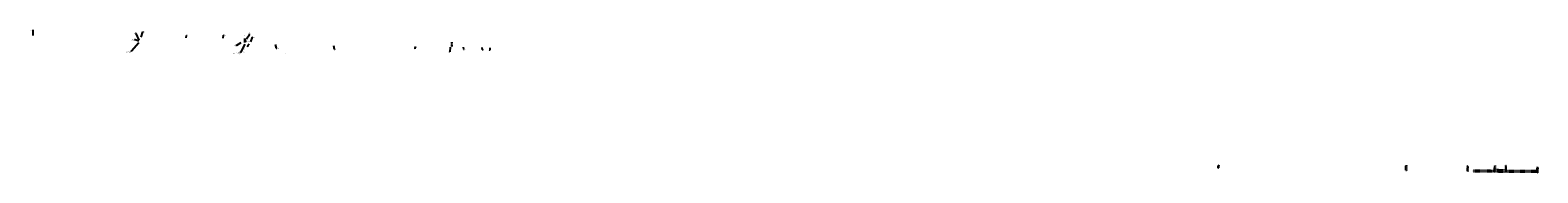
# Model space of a CAD drawing. Header units: feet. Extents: x -183 to 1398876, y -45 to 444052.
import ezdxf
from ezdxf import colors
from ezdxf.entities.mleader import LeaderData, LeaderLine
from ezdxf.math import Vec2, Vec3

# ---------------------------------------------------------------- set-up
doc = ezdxf.new("R2010")
doc.units = ezdxf.units.FT
doc.header["$MEASUREMENT"] = 0
for name, pattern in [('combsanstormex', [0]), ('DASHED2', [0.375, 0.25, -0.125]), ('OhDOT_USTN5', [0.11, 0.055, -0.055])]:
    doc.linetypes.add(name, pattern=pattern)
for name, color, linetype in [('DR_X_Storm_Sewer', 151, 'OhDOT_USTN5'), ('GE_P_Cells', 1, 'Continuous'), ('UT_P_Sanitary_Text', 2, 'Continuous'), ('UT_X_San_Storm_Line', 120, 'combsanstormex'), ('UT_X_Sanitary_Text', 3, 'Continuous')]:
    doc.layers.add(name, color=color, linetype=linetype)
doc.styles.add('Slanted', font='font31.shx', dxfattribs={"height": 0.14})
doc.styles.add('Slanted-Normal', font='font31.shx', dxfattribs={"height": 0.14})
doc.styles.add('Straight-Normal', font='font30.shx', dxfattribs={"height": 0.14})
doc.linetypes.add('waterex', pattern='A,0.15,-0.2,0.15,-0.2,0.15,-0.1,["W",Straight-Normal,S=1,R=0,X=0,Y=-0.06],-0.25,0.15,-0.2,0.15,-0.2', length=1.9)

msp = doc.modelspace()

# ---------------------------------------------------------------- linework, layer by layer
at = {"layer": 'DR_X_Storm_Sewer'}
for points in [[(1396322, 442970), (1396324, 442970), (1396324, 442968), (1396325, 442968), (1396325, 442946), (1396320, 442946), (1396320, 442968), (1396322, 442968), (1396322, 442970)], [(1396323, 442958), (1396323, 442958), (1396323, 442957), (1396323, 442957), (1396323, 442957), (1396323, 442957), (1396323, 442956), (1396323, 442956), (1396323, 442956), (1396323, 442955), (1396323, 442955), (1396323, 442954), (1396323, 442954), (1396323, 442954), (1396323, 442954), (1396323, 442954), (1396323, 442954), (1396323, 442954), (1396323, 442954), (1396323, 442954), (1396323, 442954), (1396322, 442954), (1396322, 442955), (1396322, 442955), (1396322, 442956), (1396322, 442956), (1396322, 442956), (1396322, 442957), (1396323, 442957), (1396323, 442957), (1396323, 442957), (1396323, 442958), (1396323, 442958)], [(1396323, 442956), (1396323, 442956), (1396323, 442956), (1396323, 442956), (1396323, 442956), (1396323, 442955), (1396323, 442955), (1396323, 442955), (1396323, 442954), (1396323, 442954), (1396323, 442954), (1396323, 442953), (1396323, 442953), (1396323, 442953), (1396323, 442952), (1396323, 442952), (1396323, 442952), (1396323, 442952), (1396323, 442952), (1396323, 442953), (1396323, 442953), (1396322, 442953), (1396322, 442954), (1396322, 442954), (1396322, 442954), (1396322, 442955), (1396322, 442955), (1396322, 442955), (1396323, 442956), (1396323, 442956), (1396323, 442956), (1396323, 442956), (1396323, 442956)], [(1397823, 442971), (1397825, 442971), (1397825, 442969), (1397826, 442969), (1397826, 442927), (1397821, 442927), (1397821, 442969), (1397823, 442969), (1397823, 442971)], [(1398315, 442966), (1398317, 442966), (1398317, 442964), (1398317, 442964), (1398318, 442948), (1398318, 442920), (1398313, 442920), (1398313, 442948), (1398314, 442964), (1398315, 442964), (1398315, 442966)], [(1398532, 442969), (1398534, 442969), (1398534, 442967), (1398535, 442967), (1398536, 442951), (1398536, 442918), (1398531, 442918), (1398531, 442951), (1398532, 442967), (1398532, 442967), (1398532, 442969)], [(1398536, 442935), (1398618, 442934)], [(1398621, 442968), (1398619, 442968), (1398619, 442966), (1398619, 442966), (1398618, 442950), (1398618, 442917), (1398623, 442917), (1398623, 442950), (1398622, 442966), (1398621, 442966), (1398621, 442968)], [(1398873, 442958), (1398875, 442958), (1398875, 442956), (1398875, 442956), (1398876, 442940), (1398876, 442909), (1398871, 442909), (1398871, 442940), (1398872, 442956), (1398873, 442956), (1398873, 442958)], [(1398358, 442931), (1398531, 442929)], [(1398358, 442921), (1398531, 442919)], [(1398536, 442919), (1398618, 442918)], [(1398623, 442927), (1398871, 442927)], [(1398623, 442918), (1398871, 442918)]]:
    msp.add_lwpolyline(points, dxfattribs=at)
at = {"layer": 'UT_X_San_Storm_Line', "linetype": 'DASHED2', "elevation": 781}
for points in [[(1390192, 443955), (1390191, 443919)], [(1390194, 443955), (1390194, 443919)]]:
    msp.add_lwpolyline(points, dxfattribs=at)

# ---------------------------------------------------------------- texts
at = {"layer": 'GE_P_Cells', "linetype": 'waterex', "insert": (1388535, 443865), "char_height": 2.5, "attachment_point": 5, "rotation": 88.7758, "style": 'Slanted'}
msp.add_mtext_dynamic_manual_height_columns('TEMPLE STREET\\PN01%%D 13\' 27"E', width=53.89, gutter_width=0.7, heights=[0], dxfattribs=at)
at = {"layer": 'UT_X_Sanitary_Text', "char_height": 2, "attachment_point": 1, "style": 'Slanted-Normal'}
for s, insert, rotation in [('8" SAN', (1387689, 443900), 87.2336), ('10" SAN', (1388538, 444003), 87.8801), ('10" SAN', (1388538, 443897), 89.156), ('4" SAN', (1388863, 443863), 359.156), ('10" SAN', (1388878, 443843), 359.156), ('4" SAN', (1388894, 443881), 9.9375)]:
    msp.add_mtext(s, dxfattribs=dict(at, insert=insert, rotation=rotation))

# ---------------------------------------------------------------- leaders
at = {"layer": 'UT_P_Sanitary_Text'}
ml = msp.add_multileader_mtext('Standard', dxfattribs=at)
ml.set_content('14\'-8" SAN W/ CLEAN OUT\\PCONNECT TO EX. SAN \\P(CONTRACTOR TO DETERMINE\\PSLOPE OF  EX. PIPE) ', color=256, style='Slanted-Normal')
ml.set_leader_properties()
ml.build(insert=Vec2(0, 0))
ml.multileader.update_dxf_attribs({"dogleg_length": 0.25, "arrow_head_size": 2.5, "scale": 20})
ctx = ml.context
ctx.base_point, ctx.scale, ctx.char_height, ctx.arrow_head_size, ctx.plane_origin, ctx.plane_x_axis, ctx.plane_y_axis = Vec3(1387572, 443885), 20, 2.5, 2.5, Vec3(1387679, 443852), Vec3(0.999891, -0.014731), Vec3(0.014731, 0.999891)
ctx.text_align_type = 2
notes = []
notes.append((ctx, [(0, (1, 1, 0), (1387634, 443884), (-0.999891, 0.014731), 5, [(0, [(1387694, 443952)], 0, [])])]))
ctx.mtext.insert, ctx.mtext.text_direction, ctx.mtext.rotation, ctx.mtext.alignment, ctx.mtext.flow_direction = Vec3(1387627, 443885), Vec3(0.999891, -0.014731), 6.268454, 3, 5
ml = msp.add_multileader_mtext('Standard', dxfattribs=at)
ml.set_content('CUT AND PLUG \\PEX. SANITARY ', color=256, style='Slanted-Normal')
ml.set_leader_properties()
ml.build(insert=Vec2(0, 0))
ml.multileader.update_dxf_attribs({"dogleg_length": 0.25, "arrow_head_size": 2.5, "scale": 20})
ctx = ml.context
ctx.base_point, ctx.scale, ctx.char_height, ctx.arrow_head_size, ctx.plane_origin, ctx.plane_x_axis, ctx.plane_y_axis = Vec3(1387629, 443976), 20, 2.5, 2.5, Vec3(1387690, 443919), Vec3(0.999891, -0.014731), Vec3(0.014731, 0.999891)
ctx.text_align_type = 2
notes.append((ctx, [(0, (1, 1, 0), (1387664, 443975), (-0.999891, 0.014731), 5, [(0, [(1387694, 443962)], 0, [])])]))
ctx.mtext.insert, ctx.mtext.text_direction, ctx.mtext.rotation, ctx.mtext.alignment, ctx.mtext.flow_direction = Vec3(1387657, 443976), Vec3(0.999891, -0.014731), 6.268454, 3, 5
ml = msp.add_multileader_mtext('Standard', dxfattribs=at)
ml.set_content('5\'-10" SAN\\PCONNECT TO EX. SAN \\P(CONTRACTOR TO DETERMINE\\PSLOPE OF  EX. PIPE) ', color=256, style='Slanted-Normal')
ml.set_leader_properties()
ml.build(insert=Vec2(0, 0))
ml.multileader.update_dxf_attribs({"dogleg_length": 0.25, "arrow_head_size": 2.5, "scale": 20})
ctx = ml.context
ctx.base_point, ctx.scale, ctx.char_height, ctx.arrow_head_size, ctx.plane_origin, ctx.plane_x_axis, ctx.plane_y_axis = Vec3(1388443, 443874), 20, 2.5, 2.5, Vec3(1388526, 443834), Vec3(0.999891, -0.014731), Vec3(0.014731, 0.999891)
ctx.text_align_type = 2
notes.append((ctx, [(0, (1, 1, 0), (1388506, 443873), (-0.999891, 0.014731), 5, [(0, [(1388541, 443940)], 0, [])])]))
ctx.mtext.insert, ctx.mtext.text_direction, ctx.mtext.rotation, ctx.mtext.alignment, ctx.mtext.flow_direction = Vec3(1388499, 443874), Vec3(0.999891, -0.014731), 6.268454, 3, 5
ml = msp.add_multileader_mtext('Standard', dxfattribs=at)
ml.set_content('CUT AND PLUG \\PEX. SANITARY ', color=256, style='Slanted-Normal')
ml.set_leader_properties()
ml.build(insert=Vec2(0, 0))
ml.multileader.update_dxf_attribs({"dogleg_length": 0.25, "arrow_head_size": 2.5, "scale": 20})
ctx = ml.context
ctx.base_point, ctx.scale, ctx.char_height, ctx.arrow_head_size, ctx.plane_origin, ctx.plane_x_axis, ctx.plane_y_axis = Vec3(1388550, 443961, 780), 20, 2.5, 2.5, Vec3(1388536, 443906, 780), Vec3(0.999891, -0.014731), Vec3(0.014731, 0.999891)
notes.append((ctx, [(1, (1, 1, 0), (1388545, 443962, 780), (0.999891, -0.014731), 5, [(1, [(1388541, 443949, 780), (1388541, 443985, 780)], 0, [])])]))
ctx.mtext.insert, ctx.mtext.text_direction, ctx.mtext.rotation, ctx.mtext.flow_direction = Vec3(1388552, 443963, 780), Vec3(0.999891, -0.014731), 6.268454, 5
at = {"layer": 'UT_X_Sanitary_Text'}
ml = msp.add_multileader_mtext('Standard', dxfattribs=at)
ml.set_content('EX. SAN MH \\P(TBR)', color=256, style='Slanted-Normal')
ml.set_leader_properties()
ml.build(insert=Vec2(0, 0))
ml.multileader.update_dxf_attribs({"dogleg_length": 0.25, "arrow_head_size": 2.5, "scale": 20})
ctx = ml.context
ctx.base_point, ctx.scale, ctx.char_height, ctx.arrow_head_size, ctx.plane_origin, ctx.plane_x_axis, ctx.plane_y_axis = Vec3(1386819, 444050, 782), 20, 2.5, 2.5, Vec3(1386849, 444007, 782), Vec3(0.999891, -0.014731), Vec3(0.014731, 0.999891)
ctx.text_align_type = 2
notes.append((ctx, [(0, (1, 1, 0), (1386849, 444050, 782), (-0.999891, 0.014731), 5, [(0, [(1386849, 444007, 782)], 0, [])])]))
ctx.mtext.insert, ctx.mtext.text_direction, ctx.mtext.rotation, ctx.mtext.alignment, ctx.mtext.flow_direction = Vec3(1386842, 444051, 782), Vec3(0.999891, -0.014731), 6.268454, 3, 5
ml = msp.add_multileader_mtext('Standard', dxfattribs=at)
ml.set_content('34\'-8" SAN \\P(TBR)', color=256, style='Slanted-Normal')
ml.set_leader_properties()
ml.build(insert=Vec2(0, 0))
ml.multileader.update_dxf_attribs({"dogleg_length": 0.25, "arrow_head_size": 2.5, "scale": 20})
ctx = ml.context
ctx.base_point, ctx.scale, ctx.char_height, ctx.arrow_head_size, ctx.plane_origin, ctx.plane_x_axis, ctx.plane_y_axis = Vec3(1387644, 444025), 20, 2.5, 2.5, Vec3(1387680, 443868), Vec3(0.999891, -0.014731), Vec3(0.014731, 0.999891)
ctx.text_align_type = 2
notes.append((ctx, [(0, (1, 1, 0), (1387672, 444024), (-0.999891, 0.014731), 5, [(0, [(1387695, 443969)], 0, [])])]))
ctx.mtext.insert, ctx.mtext.text_direction, ctx.mtext.rotation, ctx.mtext.alignment, ctx.mtext.flow_direction = Vec3(1387665, 444026), Vec3(0.999891, -0.014731), 6.268454, 3, 5
ml = msp.add_multileader_mtext('Standard', dxfattribs=at)
ml.set_content('12" SAN\\P(TBA)', color=256, style='Slanted-Normal')
ml.set_leader_properties()
ml.build(insert=Vec2(0, 0))
ml.multileader.update_dxf_attribs({"dogleg_length": 0.25, "arrow_head_size": 2.5, "scale": 20})
ctx = ml.context
ctx.base_point, ctx.scale, ctx.char_height, ctx.arrow_head_size, ctx.plane_origin, ctx.plane_x_axis, ctx.plane_y_axis = Vec3(1387729, 444037), 20, 2.5, 2.5, Vec3(1387742, 443923), Vec3(0.999891, -0.014731), Vec3(0.014731, 0.999891)
notes.append((ctx, [(1, (1, 1, 0), (1387724, 444038), (0.999891, -0.014731), 5, [(0, [(1387710, 443992)], 0, [])])]))
ctx.mtext.insert, ctx.mtext.text_direction, ctx.mtext.rotation, ctx.mtext.flow_direction = Vec3(1387731, 444039), Vec3(0.999891, -0.014731), 6.268454, 5
ml = msp.add_multileader_mtext('Standard', dxfattribs=at)
ml.set_content('8" SAN \\P(TBA)', color=256, style='Slanted-Normal')
ml.set_leader_properties()
ml.build(insert=Vec2(0, 0))
ml.multileader.update_dxf_attribs({"dogleg_length": 0.25, "arrow_head_size": 2.5, "scale": 20})
ctx = ml.context
ctx.base_point, ctx.scale, ctx.char_height, ctx.arrow_head_size, ctx.plane_origin, ctx.plane_x_axis, ctx.plane_y_axis = Vec3(1388576, 444022), 20, 2.5, 2.5, Vec3(1388584, 443991), Vec3(0.014731, 0.999891), Vec3(-0.999891, 0.014731)
notes.append((ctx, [(1, (1, 1, 0), (1388576, 444017), (0.014731, 0.999891), 5, [(0, [(1388552, 443980)], 0, [])])]))
ctx.mtext.insert, ctx.mtext.text_direction, ctx.mtext.rotation, ctx.mtext.flow_direction = Vec3(1388574, 444024), Vec3(0.014731, 0.999891), 1.556065, 5
ml = msp.add_multileader_mtext('Standard', dxfattribs=at)
ml.set_content('10" SAN\\P(TBA)', color=256, style='Slanted-Normal')
ml.set_leader_properties()
ml.build(insert=Vec2(0, 0))
ml.multileader.update_dxf_attribs({"dogleg_length": 0.25, "arrow_head_size": 2.5, "scale": 20})
ctx = ml.context
ctx.base_point, ctx.scale, ctx.char_height, ctx.arrow_head_size, ctx.plane_origin, ctx.plane_x_axis, ctx.plane_y_axis = Vec3(1388078, 444009), 20, 2.5, 2.5, Vec3(1388102, 443919), Vec3(0.999891, -0.014731), Vec3(0.014731, 0.999891)
notes.append((ctx, [(1, (1, 1, 0), (1388073, 444009), (0.999891, -0.014731), 5, [(0, [(1388070, 443988)], 0, [])])]))
ctx.mtext.insert, ctx.mtext.text_direction, ctx.mtext.rotation, ctx.mtext.flow_direction = Vec3(1388080, 444010), Vec3(0.999891, -0.014731), 6.268454, 5
ml = msp.add_multileader_mtext('Standard', dxfattribs=at)
ml.set_content('8" SAN\\P(TBA)', color=256, style='Slanted-Normal')
ml.set_leader_properties()
ml.build(insert=Vec2(0, 0))
ml.multileader.update_dxf_attribs({"dogleg_length": 0.25, "arrow_head_size": 2.5, "scale": 20})
ctx = ml.context
ctx.base_point, ctx.scale, ctx.char_height, ctx.arrow_head_size, ctx.plane_origin, ctx.plane_x_axis, ctx.plane_y_axis = Vec3(1388375, 444010), 20, 2.5, 2.5, Vec3(1388399, 443915), Vec3(0.999891, -0.014731), Vec3(0.014731, 0.999891)
notes.append((ctx, [(1, (1, 1, 0), (1388370, 444010), (0.999891, -0.014731), 5, [(0, [(1388367, 443984)], 0, [])])]))
ctx.mtext.insert, ctx.mtext.text_direction, ctx.mtext.rotation, ctx.mtext.flow_direction = Vec3(1388377, 444012), Vec3(0.999891, -0.014731), 6.268454, 5
ml = msp.add_multileader_mtext('Standard', dxfattribs=at)
ml.set_content('(2) 8" SAN \\P(TBR)', color=256, style='Slanted-Normal')
ml.set_leader_properties()
ml.build(insert=Vec2(0, 0))
ml.multileader.update_dxf_attribs({"dogleg_length": 0.25, "arrow_head_size": 2.5, "scale": 20})
ctx = ml.context
ctx.base_point, ctx.scale, ctx.char_height, ctx.arrow_head_size, ctx.plane_origin, ctx.plane_x_axis, ctx.plane_y_axis = Vec3(1388446, 443929), 20, 2.5, 2.5, Vec3(1388496, 443845), Vec3(0.999891, -0.014731), Vec3(0.014731, 0.999891)
ctx.text_align_type = 2
notes.append((ctx, [(0, (1, 1, 0), (1388474, 443928), (-0.999891, 0.014731), 5, [(0, [(1388511, 443951)], 0, [])])]))
ctx.mtext.insert, ctx.mtext.text_direction, ctx.mtext.rotation, ctx.mtext.alignment, ctx.mtext.flow_direction = Vec3(1388467, 443930), Vec3(0.999891, -0.014731), 6.268454, 3, 5
ml = msp.add_multileader_mtext('Standard', dxfattribs=at)
ml.set_content('8" SAN\\P(TBR)', color=256, style='Slanted-Normal')
ml.set_leader_properties()
ml.build(insert=Vec2(0, 0))
ml.multileader.update_dxf_attribs({"dogleg_length": 0.25, "arrow_head_size": 2.5, "scale": 20})
ctx = ml.context
ctx.base_point, ctx.scale, ctx.char_height, ctx.arrow_head_size, ctx.plane_origin, ctx.plane_x_axis, ctx.plane_y_axis = Vec3(1388562, 443901), 20, 2.5, 2.5, Vec3(1388603, 443954), Vec3(0.014731, 0.999891), Vec3(-0.999891, 0.014731)
ctx.text_align_type = 2
notes.append((ctx, [(0, (1, 1, 0), (1388562, 443922), (-0.014731, -0.999891), 5, [(0, [(1388576, 443942)], 0, [])])]))
ctx.mtext.insert, ctx.mtext.text_direction, ctx.mtext.rotation, ctx.mtext.alignment, ctx.mtext.flow_direction = Vec3(1388561, 443915), Vec3(0.014731, 0.999891), 1.556065, 3, 5
ml = msp.add_multileader_mtext('Standard', dxfattribs=at)
ml.set_content('8" SAN \\P(TBA)', color=256, style='Slanted-Normal')
ml.set_leader_properties()
ml.build(insert=Vec2(0, 0))
ml.multileader.update_dxf_attribs({"dogleg_length": 0.25, "arrow_head_size": 2.5, "scale": 20})
ctx = ml.context
ctx.base_point, ctx.scale, ctx.char_height, ctx.arrow_head_size, ctx.plane_origin, ctx.plane_x_axis, ctx.plane_y_axis = Vec3(1388605, 443996), 20, 2.5, 2.5, Vec3(1388572, 443850), Vec3(0.999891, -0.014731), Vec3(0.014731, 0.999891)
notes.append((ctx, [(1, (1, 1, 0), (1388600, 443996), (0.999891, -0.014731), 5, [(0, [(1388587, 443956)], 0, [])])]))
ctx.mtext.insert, ctx.mtext.text_direction, ctx.mtext.rotation, ctx.mtext.flow_direction = Vec3(1388607, 443997), Vec3(0.999891, -0.014731), 6.268454, 5
ml = msp.add_multileader_mtext('Standard', dxfattribs=at)
ml.set_content('10" SAN\\P(TBR)', color=256, style='Slanted-Normal')
ml.set_leader_properties()
ml.build(insert=Vec2(0, 0))
ml.multileader.update_dxf_attribs({"dogleg_length": 0.25, "arrow_head_size": 2.5, "scale": 20})
ctx = ml.context
ctx.base_point, ctx.scale, ctx.char_height, ctx.arrow_head_size, ctx.plane_origin, ctx.plane_x_axis, ctx.plane_y_axis = Vec3(1388796, 443907), 20, 2.5, 2.5, Vec3(1388816, 443870), Vec3(0.999891, -0.014731), Vec3(0.014731, 0.999891)
notes.append((ctx, [(1, (1, 1, 0), (1388791, 443907), (0.999891, -0.014731), 5, [(0, [(1388783, 443939)], 0, [])])]))
ctx.mtext.insert, ctx.mtext.text_direction, ctx.mtext.rotation, ctx.mtext.flow_direction = Vec3(1388798, 443909), Vec3(0.999891, -0.014731), 6.268454, 5
ml = msp.add_multileader_mtext('Standard', dxfattribs=at)
ml.set_content('8" SAN\\P(TBR)', color=256, style='Slanted-Normal')
ml.set_leader_properties()
ml.build(insert=Vec2(0, 0))
ml.multileader.update_dxf_attribs({"dogleg_length": 0.25, "arrow_head_size": 2.5, "scale": 20})
ctx = ml.context
ctx.base_point, ctx.scale, ctx.char_height, ctx.arrow_head_size, ctx.plane_origin, ctx.plane_x_axis, ctx.plane_y_axis = Vec3(1389258, 443898), 20, 2.5, 2.5, Vec3(1389281, 443863), Vec3(0.999891, -0.014731), Vec3(0.014731, 0.999891)
notes.append((ctx, [(1, (1, 1, 0), (1389253, 443898), (0.999891, -0.014731), 5, [(0, [(1389249, 443932)], 0, [])])]))
ctx.mtext.insert, ctx.mtext.text_direction, ctx.mtext.rotation, ctx.mtext.flow_direction = Vec3(1389260, 443899), Vec3(0.999891, -0.014731), 6.268454, 5
ml = msp.add_multileader_mtext('Standard', dxfattribs=at)
ml.set_content('8" SAN\\P(TBR)', color=256, style='Slanted-Normal')
ml.set_leader_properties()
ml.build(insert=Vec2(0, 0))
ml.multileader.update_dxf_attribs({"dogleg_length": 0.25, "arrow_head_size": 2.5, "scale": 20})
ctx = ml.context
ctx.base_point, ctx.scale, ctx.char_height, ctx.arrow_head_size, ctx.plane_origin, ctx.plane_x_axis, ctx.plane_y_axis = Vec3(1389898, 443885), 20, 2.5, 2.5, Vec3(1389945, 443924), Vec3(0.014731, 0.999891), Vec3(-0.999891, 0.014731)
ctx.text_align_type = 2
notes.append((ctx, [(0, (1, 1, 0), (1389898, 443906), (-0.014731, -0.999891), 5, [(0, [(1389905, 443922)], 0, [])])]))
ctx.mtext.insert, ctx.mtext.text_direction, ctx.mtext.rotation, ctx.mtext.alignment, ctx.mtext.flow_direction = Vec3(1389896, 443899), Vec3(0.014731, 0.999891), 1.556065, 3, 5
ml = msp.add_multileader_mtext('Standard', dxfattribs=at)
ml.set_content('8" SAN\\P(TBR)', color=256, style='Slanted-Normal')
ml.set_leader_properties()
ml.build(insert=Vec2(0, 0))
ml.multileader.update_dxf_attribs({"dogleg_length": 0.25, "arrow_head_size": 2.5, "scale": 20})
ctx = ml.context
ctx.base_point, ctx.scale, ctx.char_height, ctx.arrow_head_size, ctx.plane_origin, ctx.plane_x_axis, ctx.plane_y_axis = Vec3(1390159, 443878), 20, 2.5, 2.5, Vec3(1390214, 443849), Vec3(0.999891, -0.014731), Vec3(0.014731, 0.999891)
ctx.text_align_type = 2
notes.append((ctx, [(0, (1, 1, 0), (1390180, 443877), (-0.999891, 0.014731), 5, [(0, [(1390182, 443918)], 0, [])])]))
ctx.mtext.insert, ctx.mtext.text_direction, ctx.mtext.rotation, ctx.mtext.alignment, ctx.mtext.flow_direction = Vec3(1390173, 443879), Vec3(0.999891, -0.014731), 6.268454, 3, 5
ml = msp.add_multileader_mtext('Standard', dxfattribs=at)
ml.set_content('8" SAN\\P(TBR)', color=256, style='Slanted-Normal')
ml.set_leader_properties()
ml.build(insert=Vec2(0, 0))
ml.multileader.update_dxf_attribs({"dogleg_length": 0.25, "arrow_head_size": 2.5, "scale": 20})
ctx = ml.context
ctx.base_point, ctx.scale, ctx.char_height, ctx.arrow_head_size, ctx.plane_origin, ctx.plane_x_axis, ctx.plane_y_axis = Vec3(1390294, 443899), 20, 2.5, 2.5, Vec3(1390296, 443836), Vec3(0.999891, -0.014731), Vec3(0.014731, 0.999891)
notes.append((ctx, [(1, (1, 1, 0), (1390289, 443899), (0.999891, -0.014731), 5, [(0, [(1390286, 443917)], 0, [])])]))
ctx.mtext.insert, ctx.mtext.text_direction, ctx.mtext.rotation, ctx.mtext.flow_direction = Vec3(1390296, 443901), Vec3(0.999891, -0.014731), 6.268454, 5
ml = msp.add_multileader_mtext('Standard', dxfattribs=at)
ml.set_content('8" SAN\\P(TBR)', color=256, style='Slanted-Normal')
ml.set_leader_properties()
ml.build(insert=Vec2(0, 0))
ml.multileader.update_dxf_attribs({"dogleg_length": 0.25, "arrow_head_size": 2.5, "scale": 20})
ctx = ml.context
ctx.base_point, ctx.scale, ctx.char_height, ctx.arrow_head_size, ctx.plane_origin, ctx.plane_x_axis, ctx.plane_y_axis = Vec3(1390441, 443892), 20, 2.5, 2.5, Vec3(1390448, 443845), Vec3(0.999891, -0.014731), Vec3(0.014731, 0.999891)
notes.append((ctx, [(1, (1, 1, 0), (1390436, 443893), (0.999891, -0.014731), 5, [(0, [(1390433, 443914)], 0, [])])]))
ctx.mtext.insert, ctx.mtext.text_direction, ctx.mtext.rotation, ctx.mtext.flow_direction = Vec3(1390443, 443894), Vec3(0.999891, -0.014731), 6.268454, 5
ml = msp.add_multileader_mtext('Standard', dxfattribs=at)
ml.set_content('8" SAN', color=256, style='Slanted-Normal')
ml.set_leader_properties()
ml.build(insert=Vec2(0, 0))
ml.multileader.update_dxf_attribs({"dogleg_length": 0.25, "arrow_head_size": 2.5, "scale": 20})
ctx = ml.context
ctx.base_point, ctx.scale, ctx.char_height, ctx.arrow_head_size, ctx.plane_origin, ctx.plane_x_axis, ctx.plane_y_axis = Vec3(1390477, 443892), 20, 2.5, 2.5, Vec3(1390531, 443844), Vec3(0.999891, -0.014731), Vec3(0.014731, 0.999891)
ctx.text_align_type = 2
notes.append((ctx, [(0, (1, 1, 0), (1390498, 443892), (-0.999891, 0.014731), 5, [(0, [(1390499, 443913)], 0, [])])]))
ctx.mtext.insert, ctx.mtext.text_direction, ctx.mtext.rotation, ctx.mtext.alignment, ctx.mtext.flow_direction = Vec3(1390491, 443893), Vec3(0.999891, -0.014731), 6.268454, 3, 5
for ctx, leaders in notes:
    for number, flags, end, landing, length, lines in leaders:
        leader = LeaderData()
        leader.index, (leader.has_last_leader_line, leader.has_dogleg_vector, leader.attachment_direction) = number, flags
        leader.last_leader_point, leader.dogleg_vector, leader.dogleg_length = Vec3(end), Vec3(landing), length
        for number, points, colour, breaks in lines:
            line = LeaderLine()
            line.index, line.vertices, line.color, line.breaks = number, Vec3.list(points), colors.encode_raw_color(colour), breaks
            leader.lines.append(line)
        ctx.leaders.append(leader)

doc.saveas('drawing.dxf')
